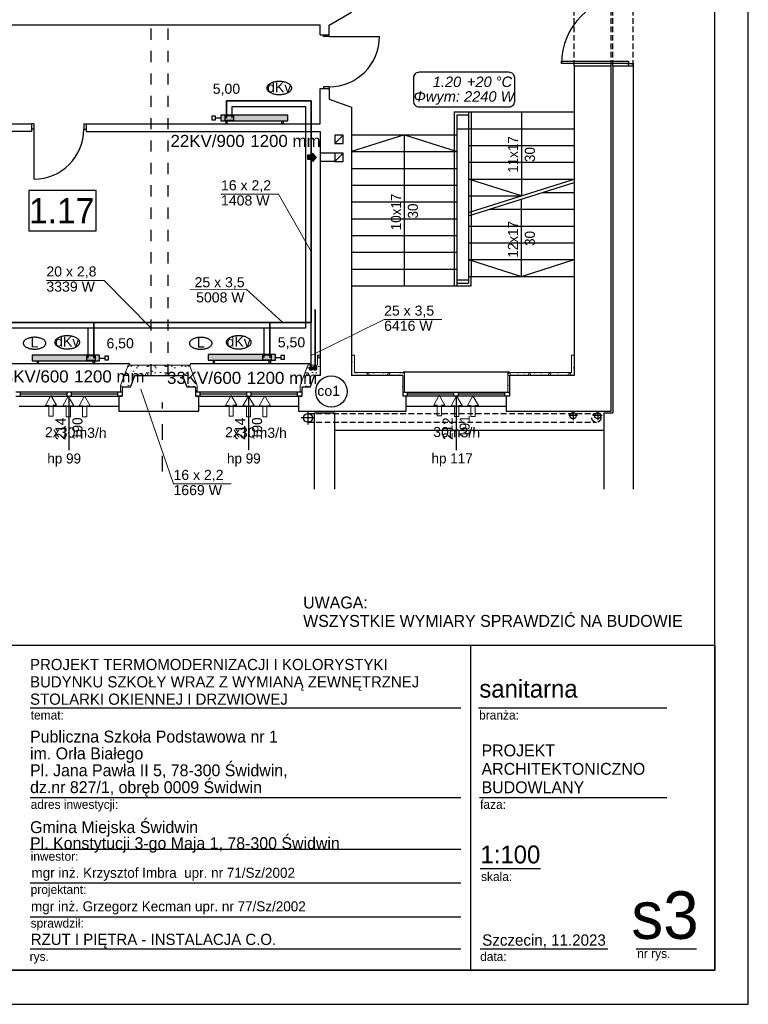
# Model space of a CAD drawing. Header units: millimetres. Extents: x 45180 to 119519, y 31297 to 302414.
# Tile 38 of 97: x 102760 to 115780, y 130453 to 148059. Entities that reach past the tile are written whole.
import ezdxf
from ezdxf.lldxf.tags import DXFTag

# ---------------------------------------------------------------- set-up
doc = ezdxf.new("R2010")
doc.units = ezdxf.units.MM
doc.header["$MEASUREMENT"] = 0
for name, pattern in [('Dashed', [564.444447, 282.222223, -282.222223]), ('Krawędzie ukryte', [150, 100, -50]), ('PHANTOM', [2.5, 1.25, -0.25, 0.25, -0.25, 0.25, -0.25]), ('Przerywana', [400, 200, -200])]:
    doc.linetypes.add(name, pattern=pattern)
doc.layers.get('0').update_dxf_attribs({"color": 252})
for name, color, linetype in [('#opisy', 7, 'Continuous'), ('#podkład', 252, 'Continuous'), ('_TABELA', 7, 'Continuous'), ('IS_Armatura_podłączeniowa_grz._dolnozas.', 7, 'SOLID'), ('IS_Armatura_Therm', 7, 'SOLID'), ('IS_Grafika', 7, 'SOLID'), ('IS_Grzejniki_Plan_rzut', 7, 'SOLID'), ('IS_Opisy_działek_Therm', 7, 'SOLID'), ('IS_Text_Armatury_Therm', 7, 'Continuous'), ('IS_Text_Konstrukcji', 7, 'Continuous'), ('IS_Text_Odbiornikow_Therm', 7, 'Continuous')]:
    doc.layers.add(name, color=color, linetype=linetype)
for name, color, linetype, lineweight in [('Arch ocieplenie_Nr_Pióra__21', 252, 'Continuous', 13), ('ARCH TABELA_Nr_Pióra__7', 252, 'Continuous', 13), ('IS_Powrót', 5, 'DASHDOT', 35), ('IS_Zasilanie', 1, 'SOLID', 30)]:
    doc.layers.add(name, color=color, linetype=linetype, lineweight=lineweight)
doc.styles.add('ARIAL', font='arial.ttf', dxfattribs={"width": 0.75})
doc.styles.add('GENERATED_STYLE_4', font='txt')
doc.styles.add('GENERATED_STYLE_5', font='txt')
doc.styles.add('GENERATED_STYLE_7', font='txt')
doc.styles.add('GENERATED_STYLE_8', font='txt')
doc.styles.add('GENERATED_STYLE_9', font='txt')
doc.styles.get("Standard").update_dxf_attribs({"font": 'arial.ttf', "bigfont": 'BIGFONT.SHX'})
tags = doc.linetypes.add('DASHDOT', pattern=[20, 10, -5, 0, -5]).pattern_tags.tags
tags[10:11] = [DXFTag(74, 4), DXFTag(75, 0), DXFTag(340, '0'), DXFTag(46, 0.0), DXFTag(50, 0.0), DXFTag(44, 0.0), DXFTag(45, 0.0)]
tags[8:9] = [DXFTag(74, 4), DXFTag(75, 0), DXFTag(340, '0'), DXFTag(46, 0.0), DXFTag(50, 0.0), DXFTag(44, 0.0), DXFTag(45, 0.0)]
tags[6:7] = [DXFTag(74, 4), DXFTag(75, 0), DXFTag(340, '0'), DXFTag(46, 0.0), DXFTag(50, 0.0), DXFTag(44, 0.0), DXFTag(45, 0.0)]
tags[4:5] = [DXFTag(74, 4), DXFTag(75, 0), DXFTag(340, '0'), DXFTag(46, 0.0), DXFTag(50, 0.0), DXFTag(44, 0.0), DXFTag(45, 0.0)]
tags = doc.linetypes.add('SOLID', pattern=[10, 10, 0]).pattern_tags.tags
tags[6:7] = [DXFTag(74, 4), DXFTag(75, 0), DXFTag(340, '0'), DXFTag(46, 0.0), DXFTag(50, 0.0), DXFTag(44, 0.0), DXFTag(45, 0.0)]
tags[4:5] = [DXFTag(74, 4), DXFTag(75, 0), DXFTag(340, '0'), DXFTag(46, 0.0), DXFTag(50, 0.0), DXFTag(44, 0.0), DXFTag(45, 0.0)]
pattern_1 = [(0, (186358.74, 93686.4), (0, 623.5383), [60, -300]), (0, (186538.74, 93998.17), (0, 623.5383), [60, -300]), (60, (186358.74, 93686.4), (-540, 311.769), [60, -300]), (60, (186718.74, 93686.4), (-540, 311.769), [60, -300]), (120, (186418.74, 93686.4), (540, 311.769), [60, -300]), (120, (186778.74, 93686.4), (540, 311.769), [60, -300]), (0, (186358.74, 93746.4), (0, 120), [0, -120, 0, -180]), (45, (186418.74, 93746.4), (-84.85282, 84.85282), [0, -90, 0, -150])]

# ---------------------------------------------------------------- blocks, each defined once
blk = doc.blocks.new('E210168')
at = {"color": 7, "lineweight": 13}
for p, q in [((19.4, 19.8), (19.4, 13.6)), ((19.4, 19.8), (37, 9.9)), ((19.4, 0), (37, 9.9)), ((19.4, 6.2), (19.4, 0))]:
    blk.add_line(p, q, dxfattribs=at)
blk.add_lwpolyline([(19.4, 13.6), (0, 13.6), (0, 6.2), (19.4, 6.2)], dxfattribs=at)

msp = doc.modelspace()

# ---------------------------------------------------------------- hatches: boundary and pattern name
at = {"layer": 'Arch ocieplenie_Nr_Pióra__21', "linetype": 'Continuous'}
h = msp.add_hatch(dxfattribs=at)
h.set_pattern_fill('Structural_Concrete', color=256, style=0, pattern_type=2)
h.set_pattern_definition(pattern_1)
h.paths.add_polyline_path([(108080, 142060), (108080, 141880), (108130, 141700), (108130, 142060)], flags=0)
h = msp.add_hatch(dxfattribs=at)
h.set_pattern_fill('Structural_Concrete', color=256, style=0, pattern_type=2)
h.set_pattern_definition(pattern_1)
h.paths.add_polyline_path([(108740, 141750), (108740, 142060), (108690, 142060), (108690, 141700)], flags=0)
h = msp.add_hatch(dxfattribs=at)
h.set_pattern_fill('Structural_Concrete', color=256, style=0, pattern_type=2)
h.set_pattern_definition(pattern_1)
h.paths.add_polyline_path([(112670, 141700), (112670, 142060), (112620, 142060), (112620, 141750)], flags=0)
h = msp.add_hatch(dxfattribs=at)
h.set_pattern_fill('Structural_Concrete', color=256, style=0, pattern_type=2)
h.set_pattern_definition(pattern_1)
h.paths.add_polyline_path([(104696, 141880), (104559, 141520), (104740, 141490), (104820, 141700)], flags=0)
h = msp.add_hatch(dxfattribs=at)
h.set_pattern_fill('Structural_Concrete', color=256, style=0, pattern_type=2)
h.set_pattern_definition(pattern_1)
h.paths.add_polyline_path([(105230, 141880), (104696, 141880), (104820, 141700), (105230, 141700)], flags=0)
h = msp.add_hatch(dxfattribs=at)
h.set_pattern_fill('Structural_Concrete', color=256, style=0, pattern_type=2)
h.set_pattern_definition(pattern_1)
h.paths.add_polyline_path([(105230, 141700), (105670, 141700), (105794, 141880), (105230, 141880)], flags=0)
h = msp.add_hatch(dxfattribs=at)
h.set_pattern_fill('Structural_Concrete', color=256, style=0, pattern_type=2)
h.set_pattern_definition(pattern_1)
h.paths.add_polyline_path([(105670, 141700), (105750, 141490), (105931, 141520), (105794, 141880)], flags=0)
h = msp.add_hatch(dxfattribs=at)
h.set_pattern_fill('Structural_Concrete', color=256, style=0, pattern_type=2)
h.set_pattern_definition(pattern_1)
h.paths.add_polyline_path([(107906, 141880), (107769, 141520), (107950, 141490), (108030, 141700)], flags=0)
h = msp.add_hatch(dxfattribs=at)
h.set_pattern_fill('Structural_Concrete', color=256, style=0, pattern_type=2)
h.set_pattern_definition(pattern_1)
h.paths.add_polyline_path([(108080, 141880), (107906, 141880), (108030, 141700), (108130, 141700)], flags=0)
h = msp.add_hatch(dxfattribs=at)
h.set_pattern_fill('Structural_Concrete', color=256, style=0, pattern_type=2)
h.set_pattern_definition(pattern_1)
h.paths.add_polyline_path([(108690, 141700), (109605, 141700), (109635, 141750), (108740, 141750)], flags=0)
h = msp.add_hatch(dxfattribs=at)
h.set_pattern_fill('Structural_Concrete', color=256, style=0, pattern_type=2)
h.set_pattern_definition(pattern_1)
h.paths.add_polyline_path([(109605, 141700), (109605, 141400), (109635, 141400), (109635, 141750)], flags=0)
h = msp.add_hatch(dxfattribs=at)
h.set_pattern_fill('Structural_Concrete', color=256, style=0, pattern_type=2)
h.set_pattern_definition(pattern_1)
h.paths.add_polyline_path([(111485, 141750), (111485, 141400), (111515, 141400), (111515, 141700)], flags=0)
h = msp.add_hatch(dxfattribs=at)
h.set_pattern_fill('Structural_Concrete', color=256, style=0, pattern_type=2)
h.set_pattern_definition(pattern_1)
h.paths.add_polyline_path([(112620, 141750), (111485, 141750), (111515, 141700), (112670, 141700)], flags=0)
h = msp.add_hatch(dxfattribs=at)
h.set_pattern_fill('Structural_Concrete', color=256, style=0, pattern_type=2)
h.set_pattern_definition(pattern_1)
h.paths.add_polyline_path([(104559, 141520), (104560, 141520), (104590, 141490), (104740, 141490)], flags=0)
h = msp.add_hatch(dxfattribs=at)
h.set_pattern_fill('Structural_Concrete', color=256, style=0, pattern_type=2)
h.set_pattern_definition(pattern_1)
h.paths.add_polyline_path([(105750, 141490), (105900, 141490), (105930, 141520), (105931, 141520)], flags=0)
h = msp.add_hatch(dxfattribs=at)
h.set_pattern_fill('Structural_Concrete', color=256, style=0, pattern_type=2)
h.set_pattern_definition(pattern_1)
h.paths.add_polyline_path([(105900, 141490), (105900, 141400), (105930, 141400), (105930, 141520)], flags=0)
at = {"layer": 'IS_Grzejniki_Plan_rzut', "ltscale": 10}
for points in [[(106354, 146250), (107554, 146250), (107554, 146350), (106354, 146350)], [(102984, 141960), (104184, 141960), (104184, 142060), (102984, 142060)], [(106129, 141970), (107329, 141970), (107329, 142070), (106129, 142070)]]:
    msp.add_hatch(color=251, dxfattribs=at).paths.add_polyline_path(points)

# ---------------------------------------------------------------- linework, layer by layer
at = {"layer": '#podkład', "linetype": 'Krawędzie ukryte'}
for p, q in [((112670, 147235), (112670, 149115)), ((113330, 147235), (113330, 149115)), ((113360, 147235), (113360, 149115)), ((113720, 147235), (113720, 149115)), ((107910, 141020), (113065, 141020)), ((107910, 140860), (113065, 140860))]:
    msp.add_line(p, q, dxfattribs=at)
at = {"layer": '#podkład', "linetype": 'Continuous'}
for p, q in [((108290, 147960), (108690, 148195)), ((97670, 147970), (108130, 147970)), ((108130, 147790), (108130, 147970)), ((108290, 147790), (108290, 147960)), ((108130, 147790), (108290, 147790)), ((108190, 147760), (108190, 147790)), ((108290, 147760), (108190, 147760)), ((108290, 147760), (108290, 147790)), ((108290, 147760), (109190, 147760)), ((112440, 147275), (112440, 147315)), ((112440, 147315), (113640, 147315)), ((113640, 147275), (112440, 147275)), ((112670, 147235), (113330, 147235)), ((112670, 147235), (112670, 141700)), ((113330, 141060), (113330, 147235)), ((113360, 147235), (113720, 147235)), ((113360, 147235), (113360, 141030)), ((113640, 147315), (113640, 147275)), ((113640, 147235), (113640, 147275)), ((113640, 147275), (113720, 147275)), ((113720, 147275), (113720, 147235)), ((113720, 147235), (113720, 139664)), ((108290, 146860), (108190, 146860)), ((108190, 146860), (108190, 146830)), ((108290, 146860), (108290, 146830)), ((108130, 146200), (108130, 146830)), ((108130, 146830), (108290, 146830)), ((108290, 146830), (108290, 146640)), ((108290, 146640), (108690, 146495)), ((108690, 146495), (108690, 141700)), ((110530, 146410), (112670, 146410)), ((110530, 143300), (110530, 146410)), ((110580, 146110), (110580, 146360)), ((110580, 146360), (110780, 146360)), ((110780, 146410), (110780, 143470)), ((110830, 146410), (110830, 143470)), ((111725, 146410), (111725, 144910)), ((97670, 146200), (102970, 146200)), ((102970, 146200), (102970, 146060)), ((103015, 146200), (102970, 146200)), ((103015, 146200), (103015, 146100)), ((103905, 146200), (103905, 146100)), ((103905, 146200), (103950, 146200)), ((103950, 146200), (103950, 146060)), ((103950, 146200), (108130, 146200)), ((102970, 146060), (98880, 146060)), ((103015, 146100), (102970, 146100)), ((103015, 146100), (103015, 145210)), ((103905, 146100), (103950, 146100)), ((103950, 146060), (108130, 146060)), ((108130, 146060), (108130, 141700)), ((108540, 145995), (108390, 145995)), ((108390, 145995), (108390, 145845)), ((108390, 145845), (108540, 145995)), ((108540, 145845), (108540, 145995)), ((108690, 146000), (110580, 146000)), ((109635, 146000), (108690, 145700)), ((109635, 143300), (109635, 146000)), ((109635, 146000), (110580, 145700)), ((110580, 146000), (110580, 146110)), ((110580, 146110), (110780, 146110)), ((110580, 143300), (110580, 146000)), ((110780, 146110), (112670, 146110)), ((108390, 145845), (108540, 145845)), ((110780, 145810), (112670, 145810)), ((107910, 145560), (107910, 145640)), ((107910, 145640), (107990, 145640)), ((108060, 145600), (107990, 145675)), ((107990, 145640), (107990, 145675)), ((108390, 145675), (108130, 145675)), ((108540, 145675), (108390, 145675)), ((108390, 145675), (108390, 145525)), ((108390, 145525), (108540, 145675)), ((108540, 145525), (108540, 145675)), ((108690, 145700), (110580, 145700)), ((107990, 145560), (107910, 145560)), ((108060, 145600), (107990, 145525)), ((107990, 145560), (107990, 145525)), ((108390, 145525), (108130, 145525)), ((108390, 145525), (108540, 145525)), ((110780, 145510), (112670, 145510)), ((108690, 145400), (110580, 145400)), ((108690, 145100), (110580, 145100)), ((111725, 144910), (110780, 145210)), ((110780, 144610), (112670, 145210)), ((110780, 145210), (112670, 145210)), ((110780, 144550), (112670, 145150)), ((104125, 145004), (102925, 145004)), ((102925, 145004), (102925, 144284)), ((104125, 144284), (104125, 145004)), ((110780, 144910), (111725, 144910)), ((112105, 144970), (112670, 144970)), ((108690, 144800), (110580, 144800)), ((111725, 143470), (111725, 144850)), ((111150, 144670), (112670, 144670)), ((108690, 144500), (110580, 144500)), ((102925, 144284), (104125, 144284)), ((108690, 144200), (110580, 144200)), ((110780, 144370), (112670, 144370)), ((110780, 144070), (112670, 144070)), ((108690, 143900), (110580, 143900)), ((110780, 143770), (112670, 143770)), ((110780, 143770), (111725, 143470)), ((111725, 143470), (112670, 143770)), ((108690, 143600), (110580, 143600)), ((110780, 143400), (110580, 143400)), ((110580, 143350), (110780, 143350)), ((110780, 143470), (112670, 143470)), ((110780, 143470), (110780, 143350)), ((110830, 143300), (110830, 143470)), ((108690, 143300), (110580, 143300)), ((110580, 143300), (110830, 143300)), ((102594, 141910), (104706, 141910)), ((105824, 141910), (107936, 141910)), ((104726, 141890), (104726, 141880)), ((105804, 141890), (105804, 141880)), ((107956, 141890), (107956, 141880)), ((109610, 141740), (109610, 141730)), ((109630, 141760), (111490, 141760)), ((111510, 141740), (111510, 141730)), ((104740, 141490), (104820, 141700)), ((104820, 141700), (105670, 141700)), ((105750, 141490), (105670, 141700)), ((107950, 141490), (108030, 141700)), ((108130, 141700), (108030, 141700)), ((109605, 141700), (108690, 141700)), ((109605, 141700), (109605, 141330)), ((111515, 141700), (111515, 141330)), ((112670, 141700), (111515, 141700)), ((104590, 141400), (102690, 141400)), ((102770, 141400), (102770, 141330)), ((103600, 141400), (103600, 141330)), ((103680, 141400), (103680, 141330)), ((104510, 141400), (104510, 141330)), ((104590, 141490), (104590, 141330)), ((104740, 141490), (104590, 141490)), ((105900, 141490), (105750, 141490)), ((105900, 141490), (105900, 141330)), ((107800, 141400), (105900, 141400)), ((105980, 141400), (105980, 141330)), ((106810, 141400), (106810, 141330)), ((106890, 141400), (106890, 141330)), ((107720, 141400), (107720, 141330)), ((107800, 141490), (107800, 141330)), ((107950, 141490), (107800, 141490)), ((109610, 141400), (111510, 141400)), ((109690, 141330), (109690, 141400)), ((110520, 141330), (110520, 141400)), ((110600, 141330), (110600, 141400)), ((111430, 141330), (111430, 141400)), ((102690, 141330), (104590, 141330)), ((103600, 141365), (102770, 141365)), ((103640, 141330), (103640, 140360)), ((104510, 141365), (103680, 141365)), ((104590, 141330), (104530, 141330)), ((104530, 141330), (104530, 141060)), ((105960, 141330), (105900, 141330)), ((105900, 141330), (107800, 141330)), ((105960, 141060), (105960, 141330)), ((106810, 141365), (105980, 141365)), ((106850, 141330), (106850, 140360)), ((107720, 141365), (106890, 141365)), ((107800, 141330), (107740, 141330)), ((107740, 141330), (107740, 141060)), ((109665, 141330), (109605, 141330)), ((111510, 141330), (109610, 141330)), ((109665, 141060), (109665, 141330)), ((110520, 141365), (109690, 141365)), ((110560, 141330), (110560, 140360)), ((111430, 141365), (110600, 141365)), ((111515, 141330), (111455, 141330)), ((111455, 141330), (111455, 141060)), ((104530, 141140), (102750, 141140)), ((104530, 141060), (105960, 141060)), ((107740, 141140), (105960, 141140)), ((107740, 141060), (109665, 141060)), ((107910, 141060), (107910, 140820)), ((108030, 139664), (108030, 141030)), ((108030, 141030), (108390, 141030)), ((108390, 139664), (108390, 141030)), ((111455, 141140), (109665, 141140)), ((111455, 141060), (113330, 141060)), ((112650, 141060), (112650, 140900)), ((113090, 141060), (113090, 140900)), ((113200, 141030), (113200, 139664)), ((113200, 141030), (113360, 141030)), ((108030, 140940), (107790, 140940)), ((112730, 140980), (112570, 140980)), ((113170, 140980), (113010, 140980)), ((108390, 140720), (113200, 140720))]:
    msp.add_line(p, q, dxfattribs=at)
at = {"layer": '#podkład', "linetype": 'Przerywana'}
for p, q in [((105110, 141700), (105110, 147970)), ((105410, 141700), (105410, 147970))]:
    msp.add_line(p, q, dxfattribs=at)
at = {"layer": '#podkład', "linetype": 'Dashed'}
msp.add_line((105312, 139980), (105312, 141215), dxfattribs=at)
at = {"layer": '#podkład', "linetype": 'Continuous'}
for centre, radius in [((112650, 140980), 55), ((113090, 140980), 55), ((107910, 140940), 80)]:
    msp.add_circle(centre, radius, dxfattribs=at)
at = {"layer": '#podkład', "linetype": 'Krawędzie ukryte'}
msp.add_circle((113065, 140940), 80, dxfattribs=at)
at = {"layer": '#podkład', "linetype": 'Continuous'}
for centre, radius, start, end in [((113640, 147275), 1200, 90, 180), ((108290, 147760), 900, 270, 0), ((103015, 146100), 890, 270, 0), ((104706, 141890), 20, 0, 90), ((105824, 141890), 20, 90, 180), ((107936, 141890), 20, 0, 90), ((109630, 141740), 20, 90, 180), ((111490, 141740), 20, 0, 90)]:
    msp.add_arc(centre, radius, start, end, dxfattribs=at)
at = {"layer": '#podkład', "linetype": 'Continuous', "extrusion": (0, 0, -1)}
for points in [[(-107990, 145560), (-107910, 145640), (-107910, 145560)], [(-107910, 145640), (-107990, 145560), (-107990, 145640)], [(-107990, 145640), (-108060, 145600), (-107990, 145675)], [(-107990, 145560), (-108060, 145600), (-107990, 145640)], [(-108060, 145600), (-107990, 145560), (-107990, 145525)]]:
    msp.add_solid(points, dxfattribs=at)
at = {"layer": '_TABELA', "color": 7}
for p, q in [((115780, 130453), (115780, 160153)), ((115180, 131063), (115180, 159543)), ((47680, 131063), (115180, 131063)), ((45180, 130453), (115780, 130453))]:
    msp.add_line(p, q, dxfattribs=at)
at = {"layer": '_TABELA', "linetype": 'Continuous'}
for p, q in [((97680, 136874), (115180, 136874)), ((110818, 136874), (110818, 131063)), ((115180, 136874), (115180, 131063)), ((102945, 135754), (110645, 135754)), ((110957, 135754), (114325, 135754)), ((102945, 134153), (110645, 134153)), ((110975, 134153), (114325, 134153)), ((102945, 133225), (110645, 133225)), ((110987, 132881), (112066, 132881)), ((102945, 132623), (110645, 132623)), ((102945, 132020), (110645, 132020)), ((102945, 131446), (110645, 131446)), ((110987, 131446), (113268, 131446)), ((113777, 131446), (114857, 131446)), ((115180, 131063), (102573, 131063))]:
    msp.add_line(p, q, dxfattribs=at)
at = {"layer": 'Arch ocieplenie_Nr_Pióra__21', "linetype": 'Continuous'}
for p, q in [((108080, 142060), (108080, 141880)), ((108130, 142060), (108080, 142060)), ((108130, 141700), (108130, 142060)), ((108740, 142060), (108690, 142060)), ((108690, 142060), (108690, 141700)), ((108740, 141750), (108740, 142060)), ((112670, 142060), (112620, 142060)), ((112620, 142060), (112620, 141750)), ((112670, 141700), (112670, 142060)), ((104696, 141880), (104559, 141520)), ((105230, 141880), (104696, 141880)), ((105794, 141880), (105230, 141880)), ((105931, 141520), (105794, 141880)), ((107906, 141880), (107769, 141520)), ((108080, 141880), (107906, 141880)), ((109635, 141750), (108740, 141750)), ((109635, 141400), (109635, 141750)), ((111485, 141750), (111485, 141400)), ((112620, 141750), (111485, 141750)), ((104740, 141490), (104820, 141700)), ((104820, 141700), (105230, 141700)), ((105230, 141700), (105670, 141700)), ((105670, 141700), (105750, 141490)), ((107950, 141490), (108030, 141700)), ((108030, 141700), (108130, 141700)), ((108690, 141700), (109605, 141700)), ((109605, 141700), (109605, 141400)), ((111515, 141400), (111515, 141700)), ((111515, 141700), (112670, 141700)), ((104559, 141520), (104560, 141520)), ((104560, 141520), (104560, 141400)), ((104560, 141400), (104590, 141400)), ((104590, 141400), (104590, 141490)), ((104590, 141490), (104740, 141490)), ((105750, 141490), (105900, 141490)), ((105900, 141490), (105900, 141400)), ((105900, 141400), (105930, 141400)), ((105930, 141400), (105930, 141520)), ((105930, 141520), (105931, 141520)), ((107769, 141520), (107770, 141520)), ((107770, 141520), (107770, 141400)), ((107770, 141400), (107800, 141400)), ((107800, 141400), (107800, 141490)), ((107800, 141490), (107950, 141490)), ((109605, 141400), (109635, 141400)), ((111485, 141400), (111515, 141400))]:
    msp.add_line(p, q, dxfattribs=at)
at = {"layer": 'IS_Armatura_podłączeniowa_grz._dolnozas.', "ltscale": 10}
for p, q in [((106584, 146340), (106424, 146340)), ((106424, 146340), (106424, 146260)), ((106584, 146260), (106584, 146340)), ((106424, 146260), (106584, 146260)), ((106424, 146260), (106424, 146260)), ((104114, 142050), (103954, 142050)), ((103954, 142050), (103954, 141970)), ((103954, 141970), (104114, 141970)), ((103954, 141970), (103954, 141970)), ((104114, 141970), (104114, 142050)), ((107259, 142060), (107099, 142060)), ((107099, 142060), (107099, 141980)), ((107099, 141980), (107259, 141980)), ((107099, 141980), (107099, 141980)), ((107259, 141980), (107259, 142060))]:
    msp.add_line(p, q, dxfattribs=at)
at = {"layer": 'IS_Armatura_Therm', "ltscale": 10}
for p, q in [((106257, 146332), (106192, 146332)), ((106192, 146332), (106192, 146267)), ((106257, 146267), (106257, 146332)), ((106192, 146267), (106257, 146267)), ((106354, 146300), (106257, 146300)), ((104184, 142010), (104282, 142010)), ((104346, 142042), (104282, 142042)), ((104282, 142042), (104282, 141977)), ((104282, 141977), (104346, 141977)), ((104346, 141977), (104346, 142042)), ((107329, 142020), (107427, 142020)), ((107492, 142052), (107427, 142052)), ((107427, 142052), (107427, 141987)), ((107427, 141987), (107492, 141987)), ((107492, 141987), (107492, 142052))]:
    msp.add_line(p, q, dxfattribs=at)
at = {"layer": 'IS_Grafika', "ltscale": 10}
msp.add_line((107818, 141495), (107818, 141495), dxfattribs=at)
msp.add_circle((108330, 141410), 280, dxfattribs=at)
for points, knots in [([(107398, 146955), (107387, 146955), (107365, 146954), (107334, 146950), (107304, 146944), (107276, 146936), (107251, 146927), (107229, 146915), (107210, 146902), (107195, 146888), (107183, 146872), (107176, 146856), (107174, 146844), (107174, 146838)], [0, 0, 0, 0, 33.024043, 64.733497, 94.961552, 123.540383, 150.314771, 175.16102, 198.015155, 218.916387, 238.072713, 255.947572, 273.334314, 273.334314, 273.334314, 273.334314]), ([(107174, 146838), (107174, 146832), (107176, 146820), (107183, 146804), (107195, 146788), (107210, 146774), (107229, 146761), (107251, 146749), (107276, 146740), (107304, 146732), (107334, 146726), (107365, 146722), (107387, 146721), (107398, 146721)], [0, 0, 0, 0, 17.386742, 35.2616, 54.417927, 75.319159, 98.173293, 123.019543, 149.793931, 178.372762, 208.600817, 240.310271, 273.334314, 273.334314, 273.334314, 273.334314]), ([(107621, 146838), (107621, 146844), (107619, 146856), (107612, 146872), (107600, 146888), (107585, 146902), (107566, 146915), (107544, 146927), (107519, 146936), (107491, 146944), (107462, 146950), (107430, 146954), (107409, 146955), (107398, 146955)], [0, 0, 0, 0, 17.386742, 35.2616, 54.417927, 75.319159, 98.173293, 123.019543, 149.793931, 178.372762, 208.600817, 240.310271, 273.334314, 273.334314, 273.334314, 273.334314]), ([(107398, 146721), (107409, 146721), (107430, 146722), (107462, 146726), (107491, 146732), (107519, 146740), (107544, 146749), (107566, 146761), (107585, 146774), (107600, 146788), (107612, 146804), (107619, 146820), (107621, 146832), (107621, 146838)], [0, 0, 0, 0, 33.024043, 64.733497, 94.961552, 123.540383, 150.314771, 175.16102, 198.015155, 218.916387, 238.072713, 255.947572, 273.334314, 273.334314, 273.334314, 273.334314]), ([(103025, 142380), (103015, 142380), (102995, 142379), (102967, 142376), (102940, 142371), (102915, 142364), (102893, 142355), (102873, 142345), (102856, 142333), (102842, 142320), (102831, 142306), (102825, 142291), (102823, 142280), (102823, 142275)], [0, 0, 0, 0, 29.81303, 58.439291, 85.728194, 111.528232, 135.699277, 158.129661, 178.761629, 197.63058, 214.924287, 231.061128, 246.757311, 246.757311, 246.757311, 246.757311]), ([(102823, 142275), (102823, 142270), (102825, 142259), (102831, 142244), (102842, 142230), (102856, 142217), (102873, 142205), (102893, 142195), (102915, 142186), (102940, 142179), (102967, 142174), (102995, 142170), (103015, 142170), (103025, 142170)], [0, 0, 0, 0, 15.696184, 31.833024, 49.126731, 67.995682, 88.62765, 111.058035, 135.229079, 161.029117, 188.31802, 216.944282, 246.757311, 246.757311, 246.757311, 246.757311]), ([(103226, 142275), (103226, 142280), (103225, 142291), (103218, 142306), (103208, 142320), (103194, 142333), (103177, 142345), (103157, 142355), (103134, 142364), (103109, 142371), (103083, 142376), (103054, 142379), (103035, 142380), (103025, 142380)], [0, 0, 0, 0, 15.696184, 31.833024, 49.126731, 67.995682, 88.62765, 111.058035, 135.229079, 161.029117, 188.31802, 216.944282, 246.757311, 246.757311, 246.757311, 246.757311]), ([(103025, 142170), (103035, 142170), (103054, 142170), (103083, 142174), (103109, 142179), (103134, 142186), (103157, 142195), (103177, 142205), (103194, 142217), (103208, 142230), (103218, 142244), (103225, 142259), (103226, 142270), (103226, 142275)], [0, 0, 0, 0, 29.81303, 58.439291, 85.728194, 111.528232, 135.699277, 158.129661, 178.761629, 197.63058, 214.924287, 231.061128, 246.757311, 246.757311, 246.757311, 246.757311]), ([(103610, 142407), (103599, 142407), (103577, 142406), (103546, 142402), (103516, 142397), (103489, 142389), (103464, 142379), (103442, 142367), (103423, 142355), (103407, 142340), (103396, 142325), (103388, 142308), (103386, 142296), (103386, 142290)], [0, 0, 0, 0, 33.024043, 64.733497, 94.961552, 123.540383, 150.314771, 175.16102, 198.015155, 218.916387, 238.072713, 255.947572, 273.334314, 273.334314, 273.334314, 273.334314]), ([(103386, 142290), (103386, 142284), (103388, 142273), (103396, 142256), (103407, 142240), (103423, 142226), (103442, 142213), (103464, 142202), (103489, 142192), (103516, 142184), (103546, 142178), (103577, 142175), (103599, 142174), (103610, 142174)], [0, 0, 0, 0, 17.386742, 35.2616, 54.417927, 75.319159, 98.173293, 123.019543, 149.793931, 178.372762, 208.600817, 240.310271, 273.334314, 273.334314, 273.334314, 273.334314]), ([(103833, 142290), (103833, 142296), (103831, 142308), (103824, 142325), (103812, 142340), (103797, 142355), (103778, 142367), (103756, 142379), (103731, 142389), (103704, 142397), (103674, 142402), (103642, 142406), (103621, 142407), (103610, 142407)], [0, 0, 0, 0, 17.386742, 35.2616, 54.417927, 75.319159, 98.173293, 123.019543, 149.793931, 178.372762, 208.600817, 240.310271, 273.334314, 273.334314, 273.334314, 273.334314]), ([(103610, 142174), (103621, 142174), (103642, 142175), (103674, 142178), (103704, 142184), (103731, 142192), (103756, 142202), (103778, 142213), (103797, 142226), (103812, 142240), (103824, 142256), (103831, 142273), (103833, 142284), (103833, 142290)], [0, 0, 0, 0, 33.024043, 64.733497, 94.961552, 123.540383, 150.314771, 175.16102, 198.015155, 218.916387, 238.072713, 255.947572, 273.334314, 273.334314, 273.334314, 273.334314]), ([(105996, 142378), (105986, 142378), (105966, 142378), (105938, 142374), (105911, 142369), (105886, 142362), (105864, 142353), (105844, 142343), (105827, 142331), (105813, 142318), (105802, 142304), (105796, 142289), (105794, 142278), (105794, 142273)], [0, 0, 0, 0, 29.81303, 58.439291, 85.728194, 111.528232, 135.699277, 158.129661, 178.761629, 197.63058, 214.924287, 231.061128, 246.757311, 246.757311, 246.757311, 246.757311]), ([(105794, 142273), (105794, 142268), (105796, 142257), (105802, 142242), (105813, 142228), (105827, 142215), (105844, 142204), (105864, 142193), (105886, 142184), (105911, 142177), (105938, 142172), (105966, 142169), (105986, 142168), (105996, 142168)], [0, 0, 0, 0, 15.696184, 31.833024, 49.126731, 67.995682, 88.62765, 111.058035, 135.229079, 161.029117, 188.31802, 216.944282, 246.757311, 246.757311, 246.757311, 246.757311]), ([(106197, 142273), (106197, 142278), (106196, 142289), (106189, 142304), (106179, 142318), (106165, 142331), (106148, 142343), (106128, 142353), (106105, 142362), (106080, 142369), (106054, 142374), (106025, 142378), (106006, 142378), (105996, 142378)], [0, 0, 0, 0, 15.696184, 31.833024, 49.126731, 67.995682, 88.62765, 111.058035, 135.229079, 161.029117, 188.31802, 216.944282, 246.757311, 246.757311, 246.757311, 246.757311]), ([(105996, 142168), (106006, 142168), (106025, 142169), (106054, 142172), (106080, 142177), (106105, 142184), (106128, 142193), (106148, 142204), (106165, 142215), (106179, 142228), (106189, 142242), (106196, 142257), (106197, 142268), (106197, 142273)], [0, 0, 0, 0, 29.81303, 58.439291, 85.728194, 111.528232, 135.699277, 158.129661, 178.761629, 197.63058, 214.924287, 231.061128, 246.757311, 246.757311, 246.757311, 246.757311]), ([(106673, 142406), (106662, 142406), (106641, 142406), (106609, 142402), (106580, 142396), (106552, 142388), (106527, 142379), (106505, 142367), (106486, 142354), (106471, 142340), (106459, 142324), (106452, 142308), (106450, 142296), (106450, 142290)], [0, 0, 0, 0, 33.024043, 64.733497, 94.961552, 123.540383, 150.314771, 175.16102, 198.015155, 218.916387, 238.072713, 255.947572, 273.334314, 273.334314, 273.334314, 273.334314]), ([(106450, 142290), (106450, 142284), (106452, 142272), (106459, 142256), (106471, 142240), (106486, 142226), (106505, 142213), (106527, 142201), (106552, 142192), (106580, 142184), (106609, 142178), (106641, 142174), (106662, 142173), (106673, 142173)], [0, 0, 0, 0, 17.386742, 35.2616, 54.417927, 75.319159, 98.173293, 123.019543, 149.793931, 178.372762, 208.600817, 240.310271, 273.334314, 273.334314, 273.334314, 273.334314]), ([(106897, 142290), (106897, 142296), (106895, 142308), (106888, 142324), (106876, 142340), (106860, 142354), (106842, 142367), (106819, 142379), (106794, 142388), (106767, 142396), (106737, 142402), (106706, 142406), (106684, 142406), (106673, 142406)], [0, 0, 0, 0, 17.386742, 35.2616, 54.417927, 75.319159, 98.173293, 123.019543, 149.793931, 178.372762, 208.600817, 240.310271, 273.334314, 273.334314, 273.334314, 273.334314]), ([(106673, 142173), (106684, 142173), (106706, 142174), (106737, 142178), (106767, 142184), (106794, 142192), (106819, 142201), (106842, 142213), (106860, 142226), (106876, 142240), (106888, 142256), (106895, 142272), (106897, 142284), (106897, 142290)], [0, 0, 0, 0, 33.024043, 64.733497, 94.961552, 123.540383, 150.314771, 175.16102, 198.015155, 218.916387, 238.072713, 255.947572, 273.334314, 273.334314, 273.334314, 273.334314])]:
    msp.add_open_spline(points, degree=3, knots=knots, dxfattribs=at)
at = {"layer": 'IS_Grzejniki_Plan_rzut', "ltscale": 10}
for p, q in [((107554, 146350), (106354, 146350)), ((106354, 146350), (106354, 146250)), ((107554, 146250), (107554, 146350)), ((106354, 146250), (107554, 146250)), ((106354, 146250), (106354, 146250)), ((106442, 146250), (106442, 146200)), ((106442, 146200), (106467, 146200)), ((106467, 146200), (106467, 146250)), ((107442, 146200), (107442, 146250)), ((107467, 146200), (107442, 146200)), ((107467, 146250), (107467, 146200)), ((104184, 142060), (102984, 142060)), ((102984, 142060), (102984, 141960)), ((102984, 141960), (104184, 141960)), ((102984, 141960), (102984, 141960)), ((103072, 141960), (103072, 141910)), ((103072, 141910), (103096, 141910)), ((103096, 141910), (103096, 141960)), ((104072, 141910), (104072, 141960)), ((104096, 141910), (104072, 141910)), ((104096, 141960), (104096, 141910)), ((104184, 141960), (104184, 142060)), ((107329, 142070), (106129, 142070)), ((106129, 142070), (106129, 141970)), ((106129, 141970), (107329, 141970)), ((106129, 141970), (106129, 141970)), ((106217, 141970), (106217, 141920)), ((106217, 141920), (106242, 141920)), ((106242, 141920), (106242, 141970)), ((107217, 141920), (107217, 141970)), ((107242, 141920), (107217, 141920)), ((107242, 141970), (107242, 141920)), ((107329, 141970), (107329, 142070))]:
    msp.add_line(p, q, dxfattribs=at)
at = {"layer": 'IS_Opisy_działek_Therm', "lineweight": 5, "ltscale": 10}
for p, q in [((106357, 144939), (107387, 144939)), ((107968, 143913), (107387, 144939)), ((103237, 143398), (104267, 143398)), ((105110, 142545), (104267, 143398)), ((106817, 143235), (105803, 143241)), ((107462, 142645), (106809, 143242)), ((107968, 142054), (109272, 142698)), ((109272, 142698), (110302, 142698)), ((104923, 141453), (105508, 139760)), ((105508, 139760), (106538, 139760))]:
    msp.add_line(p, q, dxfattribs=at)
at = {"layer": 'IS_Powrót', "ltscale": 10}
for p, q in [((106454, 146300), (106454, 146609)), ((106454, 146609), (107968, 146609)), ((107968, 146609), (107968, 142645)), ((108037, 141825), (108037, 142876)), ((104084, 142645), (100970, 142645)), ((104084, 142010), (104084, 142645)), ((107229, 142645), (104084, 142645)), ((107229, 142020), (107229, 142645)), ((107968, 142645), (107229, 142645))]:
    msp.add_line(p, q, dxfattribs=at)
at = {"layer": 'IS_Powrót', "color": 5, "lineweight": 30, "ltscale": 20}
for centre in [(107967, 141824), (108037, 141825)]:
    msp.add_circle(centre, 22.1, dxfattribs=at)
at = {"layer": 'IS_Powrót', "color": 5, "lineweight": 0, "ltscale": 20}
msp.add_circle((108037, 141825), 34.1, dxfattribs=at)
at = {"layer": 'IS_Text_Konstrukcji', "linetype": 'SOLID', "ltscale": 10}
msp.add_lwpolyline([(109898, 146500), (111502, 146500, 0.414214), (111605, 146603), (111605, 147017, 0.414214), (111502, 147120), (109898, 147120, 0.414214), (109795, 147017), (109795, 146603, 0.414214), (109898, 146500)], format="xyb", dxfattribs=at)
at = {"layer": 'IS_Zasilanie', "ltscale": 10}
for p, q in [((106554, 146300), (106554, 146509)), ((106554, 146509), (107868, 146509)), ((107868, 146509), (107868, 142545)), ((107967, 141824), (107967, 142775)), ((103984, 142545), (100870, 142545)), ((103984, 142010), (103984, 142545)), ((107129, 142545), (103984, 142545)), ((107129, 142020), (107129, 142545)), ((107868, 142545), (107129, 142545))]:
    msp.add_line(p, q, dxfattribs=at)
at = {"layer": 'IS_Zasilanie', "color": 1, "linetype": 'PHANTOM', "lineweight": 0, "ltscale": 250}
msp.add_circle((107967, 141824), 34.1, dxfattribs=at)
at = {"layer": 'IS_Zasilanie', "color": 1, "linetype": 'PHANTOM', "lineweight": 30, "ltscale": 250}
msp.add_circle((107967, 141824), 22.1, dxfattribs=at)
msp.add_circle((107967, 141824), 22.1, dxfattribs=at)

# ---------------------------------------------------------------- block references
at = {"color": 7, "lineweight": 5, "xscale": 10, "yscale": 10, "zscale": 10, "rotation": 90.09664922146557}
for p in [(103418, 140970), (103728, 140960), (104020, 140961), (106638, 140970), (106948, 140960), (107240, 140961), (110357, 140974), (110667, 140964), (110959, 140965)]:
    msp.add_blockref('E210168', p, dxfattribs=at)

# ---------------------------------------------------------------- texts
at = {"layer": '#opisy', "color": 7, "lineweight": 0, "style": 'ARIAL'}
for s, p in [('2x30m3/h', (103209, 140594, 140)), ('2x30m3/h', (106429, 140594, 140)), ('30m3/h', (110148, 140598, 140))]:
    msp.add_text(s, height=180, rotation=359.2172, dxfattribs=at).set_placement(p)
at = {"layer": '#podkład', "linetype": 'Continuous', "style": 'GENERATED_STYLE_5'}
for s, p in [('11x17', (111664, 145321)), ('30', (111966, 145514)), ('10x17', (109574, 144294)), ('30', (109876, 144504)), ('12x17', (111664, 143804)), ('30', (111966, 144014)), ('214', (103579, 140541)), ('190', (103881, 140546)), ('214', (106789, 140541)), ('190', (107091, 140546)), ('212', (110499, 140546)), ('191', (110801, 140584))]:
    msp.add_text(s, height=180, rotation=90, dxfattribs=at).set_placement(p)
at = {"layer": '#podkład', "linetype": 'Continuous'}
for s, height, style, p in [('1.17', 450, 'GENERATED_STYLE_4', (102925, 144419)), ('hp 99', 180, 'GENERATED_STYLE_5', (103254, 140124)), ('hp 99', 180, 'GENERATED_STYLE_5', (106464, 140124)), ('hp 117', 180, 'GENERATED_STYLE_5', (110119, 140125))]:
    msp.add_text(s, height=height, dxfattribs=dict(at, style=style)).set_placement(p)
at = {"layer": '_TABELA', "linetype": 'Continuous', "insert": (113164, 137744), "char_height": 212.77, "width": 10676.28, "attachment_point": 2, "line_spacing_factor": 0.926719, "style": 'GENERATED_STYLE_8'}
msp.add_mtext('\\pxql;UWAGA:\\PWSZYSTKIE WYMIARY SPRAWDZIĆ NA BUDOWIE', dxfattribs=at)
at = {"layer": '_TABELA', "linetype": 'Continuous'}
for s, insert, char_height, attachment_point, line_spacing_factor, style in [('{PROJEKT TERMOMODERNIZACJI I KOLORYSTYKI\\PBUDYNKU SZKOŁY WRAZ Z WYMIANĄ ZEWNĘTRZNEJ \\PSTOLARKI OKIENNEJ I DRZWIOWEJ }', (102945, 135807), 200, 7, 0.928963, 'GENERATED_STYLE_9'), ('{Publiczna Szkoła Podstawowa nr 1\\Pim. Orła Białego\\PPl. Jana Pawła II 5, 78-300 Świdwin, \\Pdz.nr 827/1, obręb 0009 Świdwin}', (102945, 134165), 212.77, 7, 0.850494, 'GENERATED_STYLE_7'), ('{PROJEKT \\PARCHITEKTONICZNO\\PBUDOWLANY}', (111013, 135099), 212.84, 1, 0.9285, 'GENERATED_STYLE_7'), ('{Gmina Miejska Świdwin\\PPl. Konstytucji 3-go Maja 1, 78-300 Świdwin}', (102945, 133164), 212.77, 7, 0.807442, 'GENERATED_STYLE_7')]:
    msp.add_mtext(s, dxfattribs=dict(at, insert=insert, char_height=char_height, attachment_point=attachment_point, line_spacing_factor=line_spacing_factor, style=style))
at = {"layer": '_TABELA', "linetype": 'Continuous', "style": 'GENERATED_STYLE_7'}
for s, insert, char_height, attachment_point in [('{temat:}', (102956, 135705), 159.6, 1), ('{branża:}', (110969, 135705), 159.6, 1), ('{adres inwestycji:}', (102956, 134108), 159.58, 1), ('{faza:}', (110987, 134108), 159.6, 1), ('{inwestor:}', (102956, 133180), 159.58, 1), ('{skala:}', (111004, 132817), 159.6, 1), ('{projektant:}', (102956, 132586), 159.58, 1), ('s3', (114892, 132474), 851.2, 3), ('{sprawdził:}', (102956, 131984), 159.58, 1), ('{Szczecin, 11.2023}', (111025, 131703), 202.13, 1), ('{rys.}', (102938, 131388), 159.6, 1), ('{data:}', (110988, 131388), 159.6, 1), ('{nr rys.}', (113795, 131442), 159.6, 1)]:
    msp.add_mtext(s, dxfattribs=dict(at, insert=insert, char_height=char_height, attachment_point=attachment_point))
at = {"layer": '_TABELA', "linetype": 'Continuous', "attachment_point": 1}
for s, insert, char_height, width, style in [('1:100', (110994, 133292), 319.2, 1451.04, 'GENERATED_STYLE_7'), ('RZUT I PIĘTRA - INSTALACJA C.O.', (102959, 131714), 200, 7275.13, 'GENERATED_STYLE_9')]:
    msp.add_mtext(s, dxfattribs=dict(at, insert=insert, char_height=char_height, width=width, style=style))
at = {"layer": 'ARCH TABELA_Nr_Pióra__7', "color": 7, "linetype": 'Continuous', "attachment_point": 1, "style": 'GENERATED_STYLE_7'}
for s, insert, char_height in [('sanitarna', (110974, 136256), 319.2), ('mgr inż. Krzysztof Imbra  upr. nr 71/Sz/2002', (102970, 132895), 180), ('mgr inż. Grzegorz Kecman upr. nr 77/Sz/2002', (102962, 132295), 180)]:
    msp.add_mtext(s, dxfattribs=dict(at, insert=insert, char_height=char_height))
at = {"layer": 'IS_Grafika', "ltscale": 10, "char_height": 180}
for s, insert, attachment_point in [('\\fArial|b0|i0;dKv', (107398, 146941), 2), ('\\fArial|b0|i0;L', (103025, 142378), 2), ('\\fArial|b0|i0;dKv', (103610, 142394), 2), ('\\fArial|b0|i0;L', (105996, 142377), 2), ('\\fArial|b0|i0;dKv', (106673, 142393), 2), ('\\fArial|b0|i0;co1', (108484, 141513), 3)]:
    msp.add_mtext(s, dxfattribs=dict(at, insert=insert, attachment_point=attachment_point))
at = {"layer": 'IS_Opisy_działek_Therm', "ltscale": 10, "char_height": 180}
for s, insert, attachment_point in [('\\fArial|b0|i0;16 x 2,2', (106357, 144975), 7), ('\\fArial|b0|i0;1408 W', (106357, 144918), 1), ('\\fArial|b0|i0;20 x 2,8', (103237, 143434), 7), ('\\fArial|b0|i0;3339 W', (103237, 143377), 1), ('\\fArial|b0|i0;25 x 3,5', (106779, 143242), 9), ('\\fArial|b0|i0;5008 W', (106779, 143184), 3), ('\\fArial|b0|i0;25 x 3,5', (109272, 142734), 7), ('\\fArial|b0|i0;6416 W', (109272, 142677), 1), ('\\fArial|b0|i0;16 x 2,2', (105508, 139796), 7), ('\\fArial|b0|i0;1669 W', (105508, 139738), 1)]:
    msp.add_mtext(s, dxfattribs=dict(at, insert=insert, attachment_point=attachment_point))
at = {"layer": 'IS_Text_Armatury_Therm', "linetype": 'SOLID', "ltscale": 10, "char_height": 180}
for s, insert, attachment_point in [('\\fArial|b0|i0;5,00  ', (106699, 146701), 9), ('\\fArial|b0|i0;6,50  ', (104310, 142150), 7), ('\\fArial|b0|i0;5,50  ', (107372, 142167), 7)]:
    msp.add_mtext(s, dxfattribs=dict(at, insert=insert, attachment_point=attachment_point))
at = {"layer": 'IS_Text_Konstrukcji', "linetype": 'SOLID', "ltscale": 10, "char_height": 187.2}
for s, insert, attachment_point in [('\\fArial|b0|i1;1.20', (110650, 146853), 9), ('\\fArial|b0|i1;+20 °C', (110750, 146853), 7), ('\\fArial|b0|i1;Φwym: 2240 W', (110700, 146781), 2)]:
    msp.add_mtext(s, dxfattribs=dict(at, insert=insert, attachment_point=attachment_point))
at = {"layer": 'IS_Text_Odbiornikow_Therm', "linetype": 'SOLID', "ltscale": 10, "char_height": 216}
for s, insert, attachment_point in [('\\fArial|b0|i0;22KV/900', (106780, 145780), 9), ('\\fArial|b0|i0;1200 mm', (106880, 145780), 7), ('\\fArial|b0|i0;33KV/600', (103634, 141570), 9), ('\\fArial|b0|i0;1200 mm', (103734, 141570), 7), ('\\fArial|b0|i0;33KV/600', (106718, 141544), 9), ('\\fArial|b0|i0;1200 mm', (106818, 141544), 7)]:
    msp.add_mtext(s, dxfattribs=dict(at, insert=insert, attachment_point=attachment_point))

doc.saveas('drawing.dxf')
